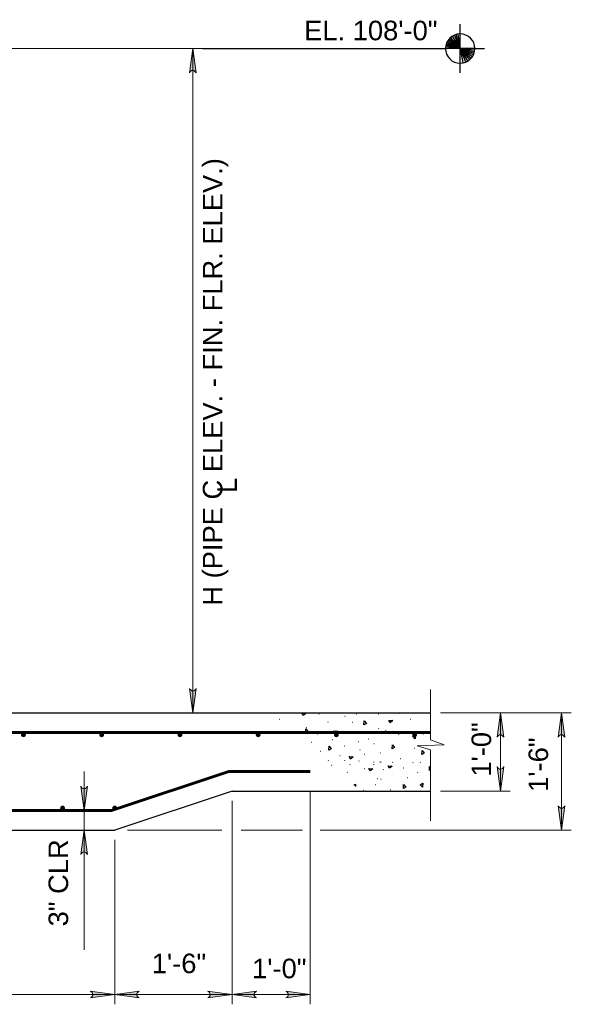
# Model space of a CAD drawing. Extents: x -483 to 1104, y 459 to 738.
# Tile 12 of 12: x 1019 to 1104, y 560 to 711. Entities that reach past the tile are written whole.
import ezdxf

# ---------------------------------------------------------------- set-up
doc = ezdxf.new("R2010")
doc.units = 0
doc.header["$MEASUREMENT"] = 0
for name, color, linetype, lineweight in [('Level 15', 7, 'Continuous', 18), ('Level 20', 7, 'Continuous', 18), ('Level 21', 7, 'Continuous', 18), ('Level 45', 7, 'Continuous', 18), ('Level 46', 7, 'Continuous', 18), ('Level 50', 7, 'Continuous', 18), ('Level 53', 7, 'Continuous', 18), ('S-Anno-Symb', 6, 'Continuous', 50)]:
    doc.layers.add(name, color=color, linetype=linetype, lineweight=lineweight)
doc.styles.add('NOTES', font='romans.shx')
doc.styles.add('Text', font='ARIAL.TTF', dxfattribs={"height": 0.125})

# ---------------------------------------------------------------- blocks, each defined once
blk = doc.blocks.new('REBAR')
at = {"layer": 'Level 45', "linetype": 'Continuous', "lineweight": 25}
h = blk.add_hatch(color=4, dxfattribs=at)
edge = h.paths.add_edge_path()
edge.add_arc((0, 0), 0.375, 0, 360)
blk = doc.blocks.new('LARROW_9')
at = {"linetype": 'ByBlock', "lineweight": -2}
blk.add_hatch(color=0, dxfattribs=at).paths.add_polyline_path([(-4.92, -0.71), (-4.77, -0.59), (-4.55, -0.38), (-4.44, -0.19), (-4.42, 0), (-4.46, 0.21), (-4.57, 0.41), (-4.79, 0.61), (-4.93, 0.71), (0, 0)])
at = {"color": 0, "linetype": 'ByBlock', "lineweight": -2, "flags": 128}
blk.add_lwpolyline([(0, 0), (-4.93, 0.71), (-4.79, 0.61), (-4.57, 0.41), (-4.57, 0.41), (-4.46, 0.21), (-4.42, 0), (-4.44, -0.19), (-4.55, -0.38), (-4.77, -0.59), (-4.92, -0.71)], close=True, dxfattribs=at)
blk = doc.blocks.new('*U56')
at = {"layer": 'Level 15', "color": 7, "linetype": 'Continuous', "lineweight": 25}
for p, q in [((-22.76, -14.03, 0), (101.69, -14.03, 0)), ((71.24, -26.03, 0), (53.24, -32.03, 0)), ((71.24, -26.03, 0), (101.69, -26.03, 0)), ((-54.76, -32.03, 0), (53.24, -32.03, 0))]:
    blk.add_line(p, q, dxfattribs=at)
at = {"layer": 'Level 21', "color": 2, "linetype": 'Continuous', "lineweight": 18}
for p, q in [((101.69, -18.19, 0), (101.69, -10.44, 0)), ((101.69, -30.63, 0), (101.69, -19.73, 0))]:
    blk.add_line(p, q, dxfattribs=at)
at = {"layer": 'Level 21', "color": 2, "linetype": 'Continuous', "lineweight": 18, "elevation": 0, "flags": 128}
blk.add_lwpolyline([(101.69, -18.19), (103.75, -18.96), (99.63, -19.08), (101.69, -19.73)], dxfattribs=at)
at = {"layer": 'Level 45', "color": 4, "linetype": 'Continuous', "lineweight": 60}
for p, q in [((-54.76, -17.03, 0), (101.69, -17.03, 0)), ((70.75, -23.03, 0), (52.75, -29.03, 0)), ((83.24, -23.03, 0), (70.75, -23.03, 0)), ((-54.76, -29.03, 0), (52.75, -29.03, 0))]:
    blk.add_line(p, q, dxfattribs=at)
at = {"layer": 'Level 50', "color": 1, "linetype": 'Continuous', "lineweight": 18}
for p, q in [((-24.26, 87.92, 0), (66.72, 87.92, 0)), ((65.22, -14.03, 0), (65.22, 87.92, 0)), ((103.19, -14.03, 0), (123.27, -14.03, 0)), ((103.19, -14.03, 0), (113.9, -14.03, 0)), ((112.41, -14.03, 0), (112.41, -26.03, 0)), ((121.77, -14.03, 0), (121.77, -32.03, 0)), ((48.55, -23.04, 0), (48.55, -29.03, 0)), ((83.24, -26.02, 0), (83.24, -58.77, 0)), ((103.19, -26.03, 0), (113.9, -26.03, 0)), ((71.24, -27.53, 0), (71.24, -58.77, 0)), ((40.13, -29.03, 0), (50.05, -29.03, 0)), ((48.55, -29.03, 0), (48.55, -32.03, 0)), ((51.74, -32.03, 0), (47.06, -32.03, 0)), ((48.55, -50.43, 0), (48.55, -32.03, 0)), ((55.22, -32.03, 0), (69.69, -32.03, 0)), ((72.64, -32.03, 0), (82.04, -32.03, 0)), ((84.74, -32.03, 0), (123.27, -32.03, 0)), ((53.24, -33.53, 0), (53.24, -58.77, 0)), ((-62.76, -57.27, 0), (53.24, -57.27, 0)), ((53.24, -57.27, 0), (71.24, -57.27, 0)), ((71.24, -57.27, 0), (83.24, -57.27, 0))]:
    blk.add_line(p, q, dxfattribs=at)
at = {"layer": 'Level 53', "color": 2, "linetype": 'Continuous', "lineweight": 25}
for p, q in [((78.55, -15.04, 0), (78.5, -15.05, 0)), ((84.6, -14.24, 0), (84.56, -14.25, 0)), ((88.6, -14.58, 0), (88.55, -14.6, 0)), ((90.38, -14.24, 0), (90.33, -14.26, 0)), ((93, -15.05, 0), (92.96, -15.06, 0)), ((93.71, -14.24, 0), (93.66, -14.26, 0)), ((96.85, -14.13, 0), (96.8, -14.14, 0)), ((98.68, -15.04, 0), (98.63, -15.05, 0)), ((82.66, -16.3, 0), (82.61, -16.31, 0)), ((85.99, -15.45, 0), (85.94, -15.47, 0)), ((89.74, -15.5, 0), (89.69, -15.51, 0)), ((93.76, -16.46, 0), (93.71, -16.48, 0)), ((84.33, -17.27, 0), (84.28, -17.29, 0)), ((90.23, -17.07, 0), (90.18, -17.08, 0)), ((92.15, -18.08, 0), (92.1, -18.09, 0)), ((94.8, -16.76, 0), (94.75, -16.77, 0)), ((96.84, -17.32, 0), (96.79, -17.34, 0)), ((100.57, -17.27, 0), (100.52, -17.29, 0)), ((83.46, -18.58, 0), (83.41, -18.6, 0)), ((86.65, -18.18, 0), (86.6, -18.2, 0)), ((88.49, -19.16, 0), (88.44, -19.17, 0)), ((90.66, -18.47, 0), (90.61, -18.48, 0)), ((93.06, -18.79, 0), (93.01, -18.8, 0)), ((99.25, -19.5, 0), (99.2, -19.51, 0)), ((84.83, -19.96, 0), (84.78, -19.97, 0)), ((87.81, -20.61, 0), (87.76, -20.62, 0)), ((90.89, -19.75, 0), (90.84, -19.76, 0)), ((91.57, -20.41, 0), (91.52, -20.43, 0)), ((94, -20.19, 0), (93.95, -20.2, 0)), ((97.08, -21.1, 0), (97.03, -21.11, 0)), ((86.04, -21.36, 0), (85.99, -21.38, 0)), ((86.55, -22.09, 0), (86.5, -22.1, 0)), ((88.51, -21.36, 0), (88.47, -21.38, 0)), ((89.37, -21.98, 0), (89.32, -22, 0)), ((90.73, -21.41, 0), (90.69, -21.43, 0)), ((91.57, -22.63, 0), (91.52, -22.65, 0)), ((92.95, -21.57, 0), (92.91, -21.58, 0)), ((92.95, -21.93, 0), (92.91, -21.95, 0)), ((93.96, -21.63, 0), (93.91, -21.64, 0)), ((94.11, -21.57, 0), (94.06, -21.58, 0)), ((95.88, -21.62, 0), (95.83, -21.63, 0)), ((97.54, -22.52, 0), (97.49, -22.53, 0)), ((99.01, -21.68, 0), (98.96, -21.69, 0)), ((100.12, -21.62, 0), (100.07, -21.63, 0)), ((88.95, -23.16, 0), (88.9, -23.17, 0)), ((93.61, -24.16, 0), (93.56, -24.17, 0)), ((94.45, -22.75, 0), (94.41, -22.76, 0)), ((95.82, -23.43, 0), (95.78, -23.45, 0)), ((98.22, -24.01, 0), (98.17, -24.02, 0)), ((99.71, -23.21, 0), (99.66, -23.22, 0)), ((93.26, -25.07, 0), (93.21, -25.08, 0)), ((94.11, -24.26, 0), (94.06, -24.27, 0)), ((91.45, -25.95, 0), (91.41, -25.96, 0)), ((95.6, -25.84, 0), (95.55, -25.85, 0))]:
    blk.add_line(p, q, dxfattribs=at)
at = {"layer": 'Level 53', "color": 2, "linetype": 'Continuous', "lineweight": 25, "elevation": 0, "flags": 128}
for points in [[(101.69, -22.76), (101.5, -22.87), (101.54, -22.25)], [(101.54, -22.25), (101.69, -22.42)], [(89.94, -25.14), (90.19, -25), (90.17, -25.35)]]:
    blk.add_lwpolyline(points, dxfattribs=at)
at = {"layer": 'Level 53', "color": 2, "linetype": 'Continuous', "lineweight": 25}
for points in [[(82.54, -14.12, 0), (82.15, -14.46, 0), (81.93, -14.08, 0)], [(82.53, -16.48, 0), (82.87, -16.88, 0), (82.49, -17.09, 0)], [(91.51, -15.27, 0), (91.85, -15.67, 0), (91.47, -15.88, 0)], [(95.91, -15.23, 0), (95.51, -15.57, 0), (95.3, -15.19, 0)], [(87.44, -16.84, 0), (87.04, -17.18, 0), (86.83, -16.8, 0)], [(99.34, -18.02, 0), (98.99, -17.62, 0), (99.37, -17.41, 0)], [(86.11, -19.16, 0), (86.45, -19.56, 0), (86.07, -19.77, 0)], [(95.84, -18.96, 0), (96.18, -19.36, 0), (95.8, -19.57, 0)], [(89.81, -20.78, 0), (89.41, -21.12, 0), (89.2, -20.74, 0)], [(100.38, -19.82, 0), (100.72, -20.21, 0), (100.34, -20.43, 0)], [(92.84, -22.62, 0), (92.44, -22.96, 0), (92.22, -22.58, 0)], [(95.81, -22.21, 0), (95.41, -22.55, 0), (95.2, -22.17, 0)], [(97.56, -25.03, 0), (97.9, -25.43, 0), (97.52, -25.64, 0)], [(100.45, -25.46, 0), (100.1, -25.06, 0), (100.48, -24.85, 0)]]:
    blk.add_3dface(points, dxfattribs=at)
at = {"layer": 'S-Anno-Symb', "lineweight": 25}
for p, q in [((106.22, 90.17, 0), (106.22, 91.66, 0)), ((106.22, 87.92, 0), (104.38, 89.21, 0)), ((106.22, 87.92, 0), (104.54, 89.41, 0)), ((106.22, 87.92, 0), (104.75, 89.61, 0)), ((106.22, 87.92, 0), (105.04, 89.83, 0)), ((106.22, 87.92, 0), (105.35, 89.99, 0)), ((106.22, 87.92, 0), (105.59, 90.07, 0)), ((106.22, 87.92, 0), (105.94, 90.15, 0)), ((106.22, 87.92, 0), (106.22, 90.17, 0)), ((66.72, 87.92, 0), (102.48, 87.92, 0)), ((102.48, 87.92, 0), (103.98, 87.92, 0)), ((106.22, 87.92, 0), (103.98, 87.92, 0)), ((106.22, 87.92, 0), (103.99, 88.17, 0)), ((106.22, 87.92, 0), (104.03, 88.39, 0)), ((106.22, 87.92, 0), (104.08, 88.58, 0)), ((106.22, 87.92, 0), (104.15, 88.79, 0)), ((106.22, 87.92, 0), (104.25, 88.98, 0)), ((108.47, 87.92, 0), (106.22, 87.92, 0)), ((106.22, 85.67, 0), (106.22, 87.92, 0)), ((106.22, 87.92, 0), (108.47, 87.74, 0)), ((106.22, 87.92, 0), (108.43, 87.46, 0)), ((106.22, 87.92, 0), (108.36, 87.2, 0)), ((106.22, 87.92, 0), (108.26, 86.96, 0)), ((106.22, 87.92, 0), (108.1, 86.68, 0)), ((106.22, 87.92, 0), (107.91, 86.43, 0)), ((106.22, 87.92, 0), (107.67, 86.2, 0)), ((106.22, 87.92, 0), (107.36, 85.97, 0)), ((106.22, 87.92, 0), (107.05, 85.86, 0)), ((106.22, 87.92, 0), (106.63, 85.71, 0)), ((108.47, 87.92, 0), (109.97, 87.92, 0)), ((106.22, 84.17, 0), (106.22, 85.67, 0))]:
    blk.add_line(p, q, dxfattribs=at)
at = {"layer": 'S-Anno-Symb', "lineweight": 25, "extrusion": (0, 0, -1)}
blk.add_circle((-106.23, 87.92, 0), 2.25, dxfattribs=at)
at = {"layer": 'Level 45', "color": 4, "linetype": 'Continuous', "lineweight": 25}
for p in [(39.24, -17.4, 0), (51.24, -17.4, 0), (63.24, -17.4, 0), (75.24, -17.4, 0), (87.24, -17.4, 0), (99.24, -17.4, 0)]:
    blk.add_blockref('REBAR', p, dxfattribs=at)
at = {"layer": 'Level 45', "color": 4, "linetype": 'Continuous', "lineweight": 25, "rotation": 90}
for p in [(45.24, -28.65, 0), (53.24, -28.65, 0)]:
    blk.add_blockref('REBAR', p, dxfattribs=at)
at = {"layer": 'Level 50', "color": 1, "linetype": 'Continuous', "lineweight": 18, "xscale": 0.7598681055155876, "yscale": 0.7352493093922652, "zscale": 0.03175}
for p, rotation in [((65.22, 87.92, 0), 90), ((65.22, -14.03, 0), 270), ((112.41, -14.03, 0), 90), ((121.77, -14.03, 0), 90), ((112.41, -26.03, 0), 270), ((48.55, -29.03, 0), 270), ((121.77, -32.03, 0), 270), ((48.55, -32.03, 0), 90), ((53.24, -57.27, 0), 180), ((71.24, -57.27, 0), 180)]:
    blk.add_blockref('LARROW_9', p, dxfattribs=dict(at, rotation=rotation))
for p in [(53.24, -57.27, 0), (71.24, -57.27, 0), (83.24, -57.27, 0)]:
    blk.add_blockref('LARROW_9', p, dxfattribs=at)
at = {"layer": 'Level 46', "color": 1, "linetype": 'Continuous', "lineweight": 25, "insert": (71.99, 19.71, 0), "char_height": 3, "attachment_point": 7, "rotation": 90, "line_spacing_factor": 0.610487, "style": 'NOTES'}
blk.add_mtext('\\fArial|b0|i0|c0|p39;L', dxfattribs=at)
at = {"layer": 'Level 50', "color": 1, "linetype": 'Continuous', "lineweight": 25, "char_height": 3, "rotation": 90, "style": 'NOTES'}
for s, insert, attachment_point, line_spacing_factor in [('\\fArial|b0|i0|c0|p39;H (PIPE C ELEV. - FIN. FLR. ELEV.)', (70.66, 2.41, 0), 7, 0.610487), ('\\fArial|b0|i0|c0|p39;1\'-0"', (107.97, -23.83, 0), 1, 0.731627), ('\\fArial|b0|i0|c0|p39;1\'-6"', (116.71, -26.16, 0), 1, 0.731627), ('\\fArial|b0|i0|c0|p39;3" CLR', (43.09, -46.81, 0), 1, 0.731627)]:
    blk.add_mtext(s, dxfattribs=dict(at, insert=insert, attachment_point=attachment_point, line_spacing_factor=line_spacing_factor))
at = {"layer": 'Level 50', "color": 1, "linetype": 'Continuous', "lineweight": 25, "char_height": 3, "attachment_point": 1, "line_spacing_factor": 0.731627, "style": 'NOTES'}
for s, insert in [('\\fArial|b0|i0|c0|p39;1\'-6"', (58.92, -50.99, 0)), ('\\fArial|b0|i0|c0|p39;1\'-0"', (74.31, -51.77, 0))]:
    blk.add_mtext(s, dxfattribs=dict(at, insert=insert))
at = {"layer": 'S-Anno-Symb', "lineweight": 25, "insert": (102.75, 92.19, 0), "char_height": 3, "attachment_point": 3, "line_spacing_factor": 0.603198, "style": 'Text'}
blk.add_mtext('EL. 108\'-0"', dxfattribs=at)

msp = doc.modelspace()

# ---------------------------------------------------------------- block references
at = {"layer": 'Level 20', "color": 3, "linetype": 'Continuous', "lineweight": 25}
msp.add_blockref('*U56', (980.37, 618.63, 0), dxfattribs=at)

doc.saveas('drawing.dxf')
